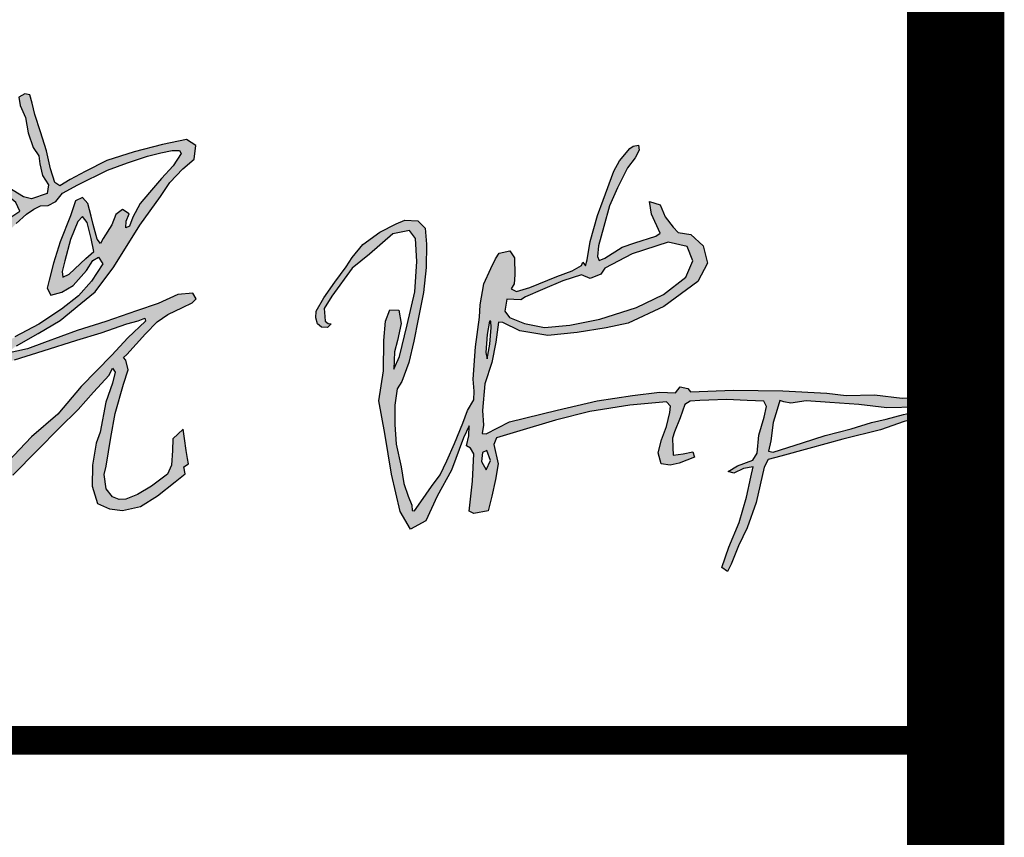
# Model space of a CAD drawing. Extents: x -302077 to 107904, y -9283 to 295706.
# Tile 180 of 256: x 105941 to 106954, y 1217 to 2059. Entities that reach past the tile are written whole.
import ezdxf

# ---------------------------------------------------------------- set-up
doc = ezdxf.new("R2010")
doc.units = 0
doc.header["$LTSCALE"] = 500
doc.header["$MEASUREMENT"] = 0
doc.layers.get('0').update_dxf_attribs({"linetype": 'CONTINUOUS'})
doc.layers.add('PUB_TITLE', color=4, linetype='CONTINUOUS')

# ---------------------------------------------------------------- blocks, each defined once
blk = doc.blocks.new('孟宪瑞')
h = blk.add_hatch(color=3)
h.paths.add_polyline_path([(2326.4, -442.2), (2320.2, -469.1), (2315.8, -505.3), (2317.7, -518.6), (2325.1, -489), (2329.3, -454.7), (2329.1, -442)], flags=16)
h.paths.add_polyline_path([(2392.1, -401.3), (2363.4, -398.6), (2358.8, -423.3), (2367.4, -436.7), (2397.6, -450.3), (2437.4, -459.8), (2489.7, -457.6), (2551.1, -448), (2626.9, -427.9), (2683.3, -404.4), (2730.3, -370.9), (2745.7, -338.7), (2736.1, -308.5), (2697.7, -298.1), (2623.4, -318.4), (2566.2, -344.8), (2557.4, -356.7), (2535.2, -364.4), (2517.9, -356.3), (2479.2, -366.7), (2437.1, -382.4), (2402.2, -395.8)], flags=16)
h.paths.add_polyline_path([(2917.7, -634.2), (2909.6, -631.1), (2903.5, -649.2), (2894.3, -674.8), (2887.6, -711.9), (2882.3, -733.1), (2891.1, -735.5), (2951.7, -719), (2999, -706.7), (3052.7, -695.1), (3094.5, -684.4), (3124.5, -678.9), (3160.6, -671.2), (3197.4, -664.6), (3187.3, -657.4), (3127.3, -655.8), (3070.1, -646.4), (3011.7, -639.5), (2963.4, -633.9), (2932.2, -637.3)], flags=16)
h.paths.add_polyline_path([(2299.4, -708.4), (2296.6, -726.7), (2305.6, -744), (2315, -725.3), (2308.7, -704.7)], flags=16)
h.paths.add_polyline_path([(1991.6, -416.6), (1991.6, -426.7), (1997.9, -431.6), (2003.8, -432.3), (1996.3, -439.6), (1983.9, -438), (1976, -431.1), (1973.3, -418.5), (1974.6, -405.3), (1991.1, -378.5), (2015.2, -348), (2039.6, -317.5), (2053, -299.4), (2076, -274.1), (2111.5, -250.6), (2145.8, -235), (2163.5, -228.6), (2190, -230.9), (2204.4, -246.5), (2205.7, -279.3), (2202.2, -326.7), (2194.6, -377), (2181, -431.4), (2170.6, -475.7), (2158.1, -518.4), (2142.5, -556.4), (2131.9, -570.7), (2125.4, -604), (2124.2, -643.6), (2124.6, -683.6), (2132.5, -730.3), (2136.3, -763.9), (2144, -790.2), (2150.8, -809.1), (2151.2, -819.9), (2155.5, -821), (2169.5, -803.3), (2192.7, -772.8), (2211.1, -750.3), (2226.1, -721.8), (2243.8, -687.9), (2262.5, -647.2), (2273.2, -622), (2286.7, -600.8), (2288.2, -582.8), (2287.6, -558.5), (2295.2, -493), (2306.1, -433.1), (2308.7, -407.5), (2318.4, -365.5), (2334.4, -334.7), (2344.6, -315.5), (2352.2, -304.7), (2374.3, -300.9), (2383.3, -315.5), (2382.3, -349.9), (2379.9, -368.6), (2373.7, -378.2), (2384, -384), (2411.6, -376.9), (2467.5, -357.2), (2499.7, -347.5), (2519.2, -337.1), (2521.8, -330.9), (2527.3, -338.7), (2531.3, -326.2), (2539.1, -289.1), (2556.1, -237.4), (2569.1, -206.2), (2593.6, -148.7), (2606.3, -127.9), (2628.1, -103.9), (2635.5, -99.4), (2646.2, -97.9), (2647.1, -108.4), (2638.3, -123.1), (2621.7, -142.6), (2599.6, -182.9), (2581.7, -218.6), (2567.9, -259.8), (2555.5, -298.8), (2552.5, -320.8), (2555.2, -328.9), (2567.2, -324.7), (2603.4, -304.2), (2629.3, -296.1), (2672.8, -284.9), (2682, -279.1), (2666.5, -239.7), (2663.4, -213.6), (2684.5, -221.4), (2693.5, -246.4), (2708.9, -267.7), (2719.1, -279.5), (2744.7, -284.9), (2768.2, -309), (2775.7, -344.5), (2754, -380.8), (2682.7, -428.5), (2608.3, -458.8), (2563.2, -466.3), (2503.7, -473.5), (2443.6, -476.8), (2387.5, -464.2), (2353.7, -445.7), (2344.4, -444.8), (2337.6, -485.4), (2327.3, -526.4), (2310.8, -569.1), (2303.6, -623.2), (2304.5, -652.8), (2300.7, -669.7), (2309.1, -671), (2357.7, -648.6), (2455.4, -629.6), (2538, -614.4), (2610.5, -606.6), (2665.6, -602.8), (2698.3, -605.1), (2708.3, -593.6), (2723.6, -597.8), (2728.6, -605.1), (2816.8, -605.8), (2916.7, -611.6), (3006.5, -620.1), (3045.6, -626.9), (3103.3, -628), (3159.3, -637.5), (3217, -639.1), (3265.5, -649.3), (3288.3, -656.1), (3283.3, -665.1), (3254.4, -673), (3210.3, -675.3), (3160.9, -685.6), (3111.8, -700.1), (3034.2, -715.7), (2964.2, -731.1), (2906.4, -744), (2880.3, -749.9), (2871.8, -765.3), (2852, -835.9), (2831.4, -887.2), (2811.8, -923), (2795.3, -959.2), (2787.3, -974.1), (2776, -965.4), (2792.1, -924.5), (2815.4, -875.2), (2833.1, -824.8), (2843.5, -784), (2849.2, -763.2), (2829.7, -766.1), (2809.2, -774.5), (2797.7, -770.7), (2817.3, -759.5), (2849.5, -749.7), (2859, -736.1), (2864, -699.6), (2876.2, -663.6), (2881.9, -641.9), (2877, -630.7), (2843.6, -627.6), (2801.7, -623.7), (2765.6, -623.6), (2746.7, -623.6), (2727.6, -623.6), (2715.9, -629.9), (2705.3, -656.4), (2692.5, -684.7), (2687.6, -697.3), (2687.3, -716.7), (2687.9, -731.8), (2707.9, -730.1), (2728.2, -727.2), (2730.5, -738.1), (2699, -748.6), (2680.2, -752.1), (2662.2, -748.4), (2657.3, -725.8), (2665.6, -699.5), (2676.6, -672.9), (2684.6, -645.2), (2686.6, -631.8), (2678.9, -622.7), (2604.3, -626.1), (2521.8, -635.3), (2451.4, -650), (2370.8, -669.4), (2329.3, -680.2), (2323.7, -693.5), (2330.3, -733), (2323.7, -764.8), (2314.4, -798.6), (2305.7, -827.8), (2276, -831.9), (2267.2, -826.8), (2276.5, -765.8), (2281.6, -710.4), (2275.5, -698.7), (2267.8, -693.5), (2273.4, -673.5), (2274.9, -653), (2262.1, -677.1), (2234.9, -741.7), (2203.6, -793), (2178, -842.1), (2146.2, -857.5), (2126.2, -820.6), (2112.4, -744.3), (2102.6, -660.7), (2093.4, -593.6), (2105.6, -533.1), (2109.6, -471.3), (2114.9, -431.8), (2124.6, -409.1), (2142.7, -410.8), (2146.4, -438.2), (2137.1, -472.9), (2130.2, -495.1), (2127.4, -530.3), (2139.9, -505.2), (2158.1, -441.4), (2177.1, -375), (2183.9, -313.8), (2183.4, -266.7), (2172.1, -249.9), (2137.6, -254.9), (2088.7, -294.3), (2051.5, -321.1), (2007.9, -375.9), (1991.2, -400.8)])
h.paths.add_polyline_path([(1262.1, -55.2), (1260.9, -99.9), (1256.6, -152.1), (1265.7, -208.8), (1270.5, -258.6), (1272.4, -281.5), (1289, -255.8), (1317.5, -213.9), (1355.5, -189), (1380.4, -173.6), (1373.7, -155.8), (1335.7, -121.6), (1306.6, -91.9), (1278.1, -67.3)], flags=16)
h.paths.add_polyline_path([(1507.6, -190.4), (1498.1, -200), (1481.2, -236.1), (1467.7, -278.8), (1461.2, -300.3), (1462, -311.9), (1475.5, -306.8), (1510.7, -276.2), (1527.2, -262.7), (1523.1, -236.2), (1516.5, -203.3)], flags=16)
h.paths.add_polyline_path([(1412.2, 61.9), (1401.9, 64.9), (1389.2, 58.6), (1391.6, 41.7), (1401.4, 16.2), (1404.9, -15.2), (1414.2, -45.4), (1424.6, -62.5), (1425.9, -79.4), (1430.1, -103.2), (1441.5, -122.6), (1438, -139.9), (1405.5, -149.7), (1389.7, -144.7), (1352.1, -119.2), (1326.6, -89.5), (1300.1, -60.8), (1279.9, -36.1), (1259.4, -13.8), (1239.5, -11.7), (1234.6, -35), (1235.7, -66.5), (1238.5, -125.9), (1239.1, -201.1), (1245.3, -262.8), (1249.3, -296.9), (1250.7, -311.8), (1252, -326.9), (1261.8, -332.9), (1285.1, -329.6), (1298.2, -296.3), (1311.1, -261.9), (1332.9, -235.9), (1372.3, -198.3), (1394.3, -180.1), (1409.1, -170.7), (1423.4, -165), (1438.9, -165), (1454.9, -157.4), (1469.2, -140.9), (1501.5, -125.7), (1563.1, -98.4), (1604.6, -85.1), (1645.8, -73.5), (1673.1, -68.5), (1696.7, -64.4), (1711.7, -65), (1714.3, -71.6), (1697.3, -95.8), (1672.2, -120.2), (1646.5, -147.9), (1626.7, -169.1), (1609.9, -196.8), (1602.4, -214.8), (1594.8, -217.5), (1596.1, -204), (1602.9, -189.3), (1589.6, -179.8), (1576.1, -189.8), (1566.4, -209.9), (1548.1, -236.9), (1541.8, -247), (1535.7, -237.8), (1528.7, -207.9), (1525.6, -190.7), (1520, -164.6), (1509.7, -151.5), (1494.7, -157.6), (1483.1, -187.7), (1460, -240.1), (1444.3, -282.3), (1433.9, -316.5), (1428.8, -332.9), (1436, -347.8), (1458.6, -342.3), (1482, -329.7), (1510.9, -300.4), (1524.6, -280.9), (1536.8, -274.6), (1544.4, -288.6), (1519.7, -322.7), (1492.1, -351.8), (1456.1, -376.9), (1408.7, -405.5), (1358.8, -429.2), (1313.8, -454), (1271.7, -468), (1242.8, -480.9), (1187.1, -498.6), (1133.7, -516.3), (1081.6, -528.2), (1040.2, -536.8), (997.4, -548.1), (976.8, -559.1), (973.6, -573.5), (994.7, -580.6), (1057.6, -567.1), (1132.7, -545.9), (1222.6, -517.5), (1296.4, -494.2), (1356.1, -475.9), (1414.9, -460), (1484.8, -441.8), (1534.6, -428.7), (1588.1, -413), (1611.5, -407.8), (1624.9, -403.2), (1625.8, -409.3), (1588.5, -441.7), (1554.3, -475.5), (1489.3, -536.1), (1439.1, -590.5), (1383.1, -633.9), (1332.6, -682.8), (1301.7, -712.5), (1261.3, -735.7), (1242.3, -756.9), (1252.7, -770), (1287.3, -755.6), (1341.5, -710.4), (1394.1, -661.7), (1440.4, -619.1), (1480.8, -582.7), (1513.6, -549), (1547.1, -516), (1554.6, -501.7), (1559.6, -510), (1553.3, -532.6), (1538, -570.3), (1523.2, -630.7), (1514.3, -653.2), (1504.8, -697.3), (1502, -739.9), (1510.9, -776.2), (1535.3, -787.9), (1561.1, -792.8), (1598.2, -785.8), (1633.8, -766.2), (1671.4, -739.1), (1692.3, -723.7), (1690.2, -709.4), (1699.9, -704.1), (1698.7, -692.8), (1696.8, -676.2), (1694.3, -652), (1692.3, -632.6), (1670.4, -651.2), (1668.7, -675.1), (1665.7, -704.9), (1656.1, -722.8), (1622.6, -745.5), (1593.3, -761.1), (1569, -770.1), (1555.9, -770.1), (1542.3, -763.7), (1530.3, -747.1), (1527.4, -717.7), (1532, -700.9), (1544.4, -643), (1555.7, -594.7), (1575.2, -535.5), (1586.5, -507), (1582.6, -487), (1577.7, -481.2), (1585.1, -475.7), (1624.6, -434.9), (1649.5, -411.8), (1672.1, -398.2), (1702.4, -385.1), (1722.6, -376.6), (1731.7, -368.8), (1724.8, -357), (1694.2, -357.9), (1653.9, -374.4), (1608.9, -387.3), (1545.1, -406.4), (1485.8, -421.9), (1418.8, -443.2), (1383.2, -454.4), (1339.3, -462.1), (1361.5, -447.2), (1406.4, -424.6), (1452.2, -399.7), (1496.1, -367.6), (1526.1, -344.8), (1567.1, -295.5), (1623.8, -213.5), (1668.6, -157.4), (1688.9, -129.4), (1716.5, -102.9), (1740.2, -84.1), (1744.9, -56.8), (1727.1, -43.4), (1677.3, -51.4), (1619.2, -63.7), (1562.5, -78.6), (1517.8, -99.1), (1486.2, -114.2), (1464.3, -125.9), (1454.6, -118.3), (1447.2, -90.1), (1440.5, -53.4), (1430.6, -14.2), (1420.2, 21.8), (1416.1, 45)])
h.paths.add_polyline_path([(393.4, -451.6), (380, -454.2), (381.2, -467.7), (381.8, -502.7), (382, -524.3), (380, -545.7), (375.4, -557.4), (372, -566.7), (374.9, -571.3), (391.4, -551.2), (409.8, -524.3), (429.2, -494), (444.5, -475.1), (453, -457.1), (468.3, -451.6), (486.3, -463.9), (492.9, -504.3), (496.5, -539.7), (494.2, -568.3), (492, -586.8), (475.3, -611.2), (476.4, -618.4), (519.4, -598.8), (563.7, -580.3), (595.6, -560.3), (640.5, -530.6), (682.4, -489.4), (718.6, -457.9), (747.3, -428), (765.7, -404.4), (771.5, -388.6), (759.6, -380.6), (710.2, -382.2), (655.7, -387.3), (590.8, -401.9), (539.5, -407.3), (476.8, -428.7), (435.8, -436.4)], flags=16)
h.paths.add_polyline_path([(460.5, -486.7), (445.4, -502.4), (432.3, -522.9), (400.5, -568.6), (375.8, -605.7), (365.2, -630.4), (343.2, -639.5), (336.3, -645.1), (354.3, -650.3), (388.4, -647.7), (421.9, -632.8), (450.1, -607.7), (468.7, -587.6), (476.4, -556.6), (477.2, -527.7), (471.2, -503.8)], flags=16)
h.paths.add_polyline_path([(338.6, -471.2), (314.6, -482.5), (291.2, -498.8), (271.1, -520.1), (256.6, -540.8), (248, -556.8), (242.7, -573.9), (244.6, -600.4), (252.8, -614.9), (265.5, -628.8), (295.1, -639.6), (314.4, -644.3), (323.3, -644.2), (329.9, -634), (336.9, -615.3), (349.6, -586.2), (354.1, -553.4), (359.9, -533.1), (363, -504.9), (358.9, -484.9), (350.4, -470.6)], flags=16)
h.paths.add_polyline_path([(233.9, -623.1), (229.7, -629.5), (228, -650.3), (224.9, -661.6), (222, -670.8), (223.9, -682.5), (239.8, -680.5), (267.8, -675.8), (296.6, -672), (315.3, -668.8), (321.9, -665.4), (318.8, -658.4), (301.7, -655.5), (281.9, -650.5), (267.4, -646.1), (254.3, -639.2), (246.8, -631.5), (240.7, -625.3), (239.7, -623.2), (235.8, -617.2), (233.5, -617.3)], flags=16)
h.paths.add_polyline_path([(269, -488.6), (242, -497.3), (223.3, -502.3), (211.2, -507), (208.2, -518.5), (213.3, -524.4), (219.4, -538.3), (223.7, -552), (225.5, -564.4), (231.9, -562.7), (237.7, -546.5), (253.4, -524.1), (263.5, -507.6), (272.2, -497.2), (275.7, -488.2)], flags=16)
h.paths.add_polyline_path([(468, -226.6), (446.4, -226.3), (432.2, -230.8), (416.8, -232.6), (404.2, -238.1), (383.3, -241.6), (377.1, -238.8), (371.7, -242.2), (348.4, -249.5), (315.2, -258.1), (275.4, -269.3), (233.5, -282.5), (213.5, -290.1), (215.4, -298.1), (238.1, -297.2), (277, -290.9), (332.9, -280.1), (371.9, -268.7), (400.4, -260.2), (438.8, -248.1), (459, -241.5), (469.8, -239.7), (477, -233.7), (473.8, -228.1)], flags=16)
h.paths.add_polyline_path([(542.3, -217.2), (524.8, -216.9), (510.3, -219.8), (502.4, -227.3), (503.4, -232.2), (515.9, -228.9), (542, -221)], flags=16)
h.paths.add_polyline_path([(46.2, 13.5), (7.7, 6.9), (0, 0), (3.9, -12.2), (49, -12.2), (87.3, -6.9), (139.3, -2.8), (173.1, -2.8), (213, 0.1), (248.8, 1.9), (275.3, 1.9), (275.3, 12.4), (241.5, 12.4), (206.3, 10.7), (178.8, 10.7), (178.8, 15.7), (220.8, 21.8), (271.1, 27.4), (296.5, 30.7), (334.1, 30.7), (379.9, 27.6), (414.7, 24.7), (442.4, 20), (460, 14.8), (474.1, 10), (482.2, 3), (480.5, -6.7), (461.3, -19.6), (434.2, -34.8), (413.3, -46.5), (389.9, -58.9), (362, -71.9), (333, -83.7), (304.5, -96.4), (272.7, -108.6), (224.7, -127), (200.9, -135), (176.8, -143.7), (155.3, -148.6), (142.9, -153.1), (130.1, -158.1), (128.9, -168.9), (143, -172.8), (196.5, -172.8), (230.4, -175.7), (265.1, -180.8), (296.4, -184.5), (332.2, -187.6), (361.9, -193.3), (398.2, -196.6), (424.6, -204.3), (434.9, -210.2), (429.6, -215.4), (396.8, -222.3), (353.1, -230.7), (289.9, -245.1), (247.4, -260.1), (209.9, -272.4), (177.1, -286.9), (165.7, -293.2), (158.9, -296.8), (127.5, -294.7), (101.9, -286.1), (85, -281.5), (72.5, -281.5), (65.1, -270), (62.9, -255.4), (62.9, -237.4), (57.9, -226), (45.4, -219.6), (39.3, -229), (34.2, -237.6), (28.6, -245.9), (34, -265.2), (44.5, -302.9), (55.9, -338.1), (63.6, -364.8), (72.4, -389.2), (72.4, -424.7), (84.5, -468.3), (103.8, -519.2), (117.3, -559), (137.2, -617), (155.8, -651.7), (163.6, -672.3), (163.6, -690.1), (127.2, -697.9), (106.3, -702.3), (85.5, -705.4), (79.4, -710.7), (79.4, -721.8), (96.5, -724.8), (125.6, -724.8), (152.4, -714.6), (165.3, -711.1), (175.3, -711.1), (181.5, -718.2), (184.2, -734.5), (193.9, -745.9), (206.3, -740.2), (214.8, -728.9), (215.7, -716.3), (225.6, -710.5), (254.4, -706), (312.2, -706), (348.9, -706), (387.9, -708.2), (433.6, -708.2), (471.2, -711.7), (500.8, -714.3), (529.9, -718.3), (563.5, -723.3), (609.7, -725), (655.7, -728.6), (695.4, -732.1), (712, -730.6), (731.6, -719.4), (728.3, -706.2), (708.5, -698.5), (696.9, -698.5), (692.6, -706.4), (685.5, -711.6), (651.3, -706.8), (608.3, -702.2), (563.4, -699.7), (527.2, -696.9), (483.3, -693.6), (447.6, -690.3), (419.8, -694.2), (403.2, -689.9), (388.7, -689.9), (374.6, -688.4), (350.6, -688.4), (320.5, -688.4), (301.3, -688.4), (301.3, -684.2), (333.4, -675.2), (376.7, -668.1), (394.4, -662.3), (402.2, -656.9), (419.1, -655.2), (444.5, -648), (497.9, -628), (531.4, -611.8), (581, -591.8), (609.4, -573.6), (654.9, -541.5), (709.1, -490.3), (748.6, -452.9), (775.3, -423.1), (792.2, -404.2), (802, -393.1), (793.9, -373.3), (777.3, -360.2), (734.2, -360.2), (680.2, -364.9), (618.2, -377.5), (581, -384), (535.8, -392.8), (473.5, -407.1), (422.2, -420.6), (359, -441), (308.1, -458.2), (257, -473.6), (226.6, -482.8), (200.4, -486.7), (185.8, -490.1), (176.3, -487.9), (165.9, -487.9), (154.9, -498.1), (154.9, -510), (169.9, -510), (185.9, -517.2), (196.6, -524.4), (206.5, -538.2), (212.7, -559), (216.8, -579.4), (219.6, -601.6), (220.7, -627.9), (211.5, -666.5), (201.9, -684.6), (188, -688.1), (181.3, -672), (170.5, -641.6), (154.3, -582.7), (138.9, -540.9), (121.3, -500.3), (97.1, -429), (92.7, -394.4), (82.9, -366.7), (76.3, -330.1), (72.1, -301.1), (79, -296.5), (105.5, -305.6), (140.2, -311.4), (189.5, -312.6), (243.7, -312.6), (299, -306.4), (354.1, -293.9), (410.8, -276.1), (455.8, -262.9), (487.2, -254.7), (517.5, -243.8), (549.6, -233.3), (586.5, -226.7), (610.3, -216.7), (606.3, -200.4), (567.1, -195.5), (531.8, -200.1), (488.2, -203.3), (461.6, -200.4), (417, -183.7), (364.6, -175.8), (308.2, -169), (266.9, -164.4), (239.3, -158.6), (204.6, -158.8), (189.4, -159.9), (192.4, -152.3), (254, -134.3), (312, -114.3), (372, -86.5), (425.7, -58.9), (465.6, -41.3), (490.3, -24.5), (503.7, -10), (507.4, 0.5), (505.9, 15.3), (481, 31.9), (440.9, 40.8), (399.3, 46.4), (358.5, 48.9), (299.2, 50.7), (260.9, 44.9), (226.4, 42.7), (164.8, 30.3), (96.3, 22.4), (55.8, 17.4)])
for points in [[(1372.3, -198.3), (1394.3, -180.1), (1409.1, -170.7), (1423.4, -165), (1438.9, -165), (1454.9, -157.4), (1469.2, -140.9), (1501.5, -125.7), (1563.1, -98.4), (1604.6, -85.1), (1645.8, -73.5), (1673.1, -68.5), (1696.7, -64.4), (1711.7, -65), (1714.3, -71.6), (1697.3, -95.8), (1672.2, -120.2), (1646.5, -147.9), (1626.7, -169.1), (1609.9, -196.8), (1602.4, -214.8), (1594.8, -217.5), (1596.1, -204), (1602.9, -189.3), (1589.6, -179.8), (1576.1, -189.8), (1566.4, -209.9), (1548.1, -236.9), (1541.8, -247), (1535.7, -237.8), (1528.7, -207.9), (1525.6, -190.7), (1520, -164.6), (1509.7, -151.5), (1494.7, -157.6), (1483.1, -187.7), (1460, -240.1), (1444.3, -282.3), (1433.9, -316.5), (1428.8, -332.9), (1436, -347.8), (1458.6, -342.3), (1482, -329.7), (1510.9, -300.4), (1524.6, -280.9), (1536.8, -274.6), (1544.4, -288.6), (1519.7, -322.7), (1492.1, -351.8), (1456.1, -376.9), (1408.7, -405.5), (1358.8, -429.2)], [(1356.1, -475.9), (1414.9, -460), (1484.8, -441.8), (1534.6, -428.7), (1588.1, -413), (1611.5, -407.8), (1624.9, -403.2), (1625.8, -409.3), (1588.5, -441.7), (1554.3, -475.5), (1489.3, -536.1), (1439.1, -590.5), (1383.1, -633.9), (1332.6, -682.8)], [(1341.5, -710.4), (1394.1, -661.7), (1440.4, -619.1), (1480.8, -582.7), (1513.6, -549), (1547.1, -516), (1554.6, -501.7), (1559.6, -510), (1553.3, -532.6), (1538, -570.3), (1523.2, -630.7), (1514.3, -653.2), (1504.8, -697.3), (1502, -739.9), (1510.9, -776.2), (1535.3, -787.9), (1561.1, -792.8), (1598.2, -785.8), (1633.8, -766.2), (1671.4, -739.1), (1692.3, -723.7), (1690.2, -709.4), (1699.9, -704.1), (1698.7, -692.8), (1696.8, -676.2), (1694.3, -652), (1692.3, -632.6), (1670.4, -651.2), (1668.7, -675.1), (1665.7, -704.9), (1656.1, -722.8), (1622.6, -745.5), (1593.3, -761.1), (1569, -770.1), (1555.9, -770.1), (1542.3, -763.7), (1530.3, -747.1), (1527.4, -717.7), (1532, -700.9), (1544.4, -643), (1555.7, -594.7), (1575.2, -535.5), (1586.5, -507), (1582.6, -487), (1577.7, -481.2), (1585.1, -475.7), (1624.6, -434.9), (1649.5, -411.8), (1672.1, -398.2), (1702.4, -385.1), (1722.6, -376.6), (1731.7, -368.8), (1724.8, -357), (1694.2, -357.9), (1653.9, -374.4), (1608.9, -387.3), (1545.1, -406.4), (1485.8, -421.9), (1418.8, -443.2), (1383.2, -454.4), (1339.3, -462.1)], [(1361.5, -447.2), (1406.4, -424.6), (1452.2, -399.7), (1496.1, -367.6), (1526.1, -344.8), (1567.1, -295.5), (1623.8, -213.5), (1668.6, -157.4), (1688.9, -129.4), (1716.5, -102.9), (1740.2, -84.1), (1744.9, -56.8), (1727.1, -43.4), (1677.3, -51.4), (1619.2, -63.7), (1562.5, -78.6), (1517.8, -99.1), (1486.2, -114.2), (1464.3, -125.9), (1454.6, -118.3), (1447.2, -90.1), (1440.5, -53.4), (1430.6, -14.2), (1420.2, 21.8), (1416.1, 45), (1412.2, 61.9), (1401.9, 64.9), (1389.2, 58.6), (1391.6, 41.7), (1401.4, 16.2), (1404.9, -15.2), (1414.2, -45.4), (1424.6, -62.5), (1425.9, -79.4), (1430.1, -103.2), (1441.5, -122.6), (1438, -139.9), (1405.5, -149.7), (1389.7, -144.7), (1352.1, -119.2)]]:
    blk.add_lwpolyline(points)
for points in [[(1262.1, -55.2), (1260.9, -99.9), (1256.6, -152.1), (1265.7, -208.8), (1270.5, -258.6), (1272.4, -281.5), (1289, -255.8), (1317.5, -213.9), (1355.5, -189), (1380.4, -173.6), (1373.7, -155.8), (1335.7, -121.6), (1306.6, -91.9), (1278.1, -67.3)], [(1991.6, -416.6), (1991.6, -426.7), (1997.9, -431.6), (2003.8, -432.3), (1996.3, -439.6), (1983.9, -438), (1976, -431.1), (1973.3, -418.5), (1974.6, -405.3), (1991.1, -378.5), (2015.2, -348), (2039.6, -317.5), (2053, -299.4), (2076, -274.1), (2111.5, -250.6), (2145.8, -235), (2163.5, -228.6), (2190, -230.9), (2204.4, -246.5), (2205.7, -279.3), (2202.2, -326.7), (2194.6, -377), (2181, -431.4), (2170.6, -475.7), (2158.1, -518.4), (2142.5, -556.4), (2131.9, -570.7), (2125.4, -604), (2124.2, -643.6), (2124.6, -683.6), (2132.5, -730.3), (2136.3, -763.9), (2144, -790.2), (2150.8, -809.1), (2151.2, -819.9), (2155.5, -821), (2169.5, -803.3), (2192.7, -772.8), (2211.1, -750.3), (2226.1, -721.8), (2243.8, -687.9), (2262.5, -647.2), (2273.2, -622), (2286.7, -600.8), (2288.2, -582.8), (2287.6, -558.5), (2295.2, -493), (2306.1, -433.1), (2308.7, -407.5), (2318.4, -365.5), (2334.4, -334.7), (2344.6, -315.5), (2352.2, -304.7), (2374.3, -300.9), (2383.3, -315.5), (2382.3, -349.9), (2379.9, -368.6), (2373.7, -378.2), (2384, -384), (2411.6, -376.9), (2467.5, -357.2), (2499.7, -347.5), (2519.2, -337.1), (2521.8, -330.9), (2527.3, -338.7), (2531.3, -326.2), (2539.1, -289.1), (2556.1, -237.4), (2569.1, -206.2), (2593.6, -148.7), (2606.3, -127.9), (2628.1, -103.9), (2635.5, -99.4), (2646.2, -97.9), (2647.1, -108.4), (2638.3, -123.1), (2621.7, -142.6), (2599.6, -182.9), (2581.7, -218.6), (2567.9, -259.8), (2555.5, -298.8), (2552.5, -320.8), (2555.2, -328.9), (2567.2, -324.7), (2603.4, -304.2), (2629.3, -296.1), (2672.8, -284.9), (2682, -279.1), (2666.5, -239.7), (2663.4, -213.6), (2684.5, -221.4), (2693.5, -246.4), (2708.9, -267.7), (2719.1, -279.5), (2744.7, -284.9), (2768.2, -309), (2775.7, -344.5), (2754, -380.8), (2682.7, -428.5), (2608.3, -458.8), (2563.2, -466.3), (2503.7, -473.5), (2443.6, -476.8), (2387.5, -464.2), (2353.7, -445.7), (2344.4, -444.8), (2337.6, -485.4), (2327.3, -526.4), (2310.8, -569.1), (2303.6, -623.2), (2304.5, -652.8), (2300.7, -669.7), (2309.1, -671), (2357.7, -648.6), (2455.4, -629.6), (2538, -614.4), (2610.5, -606.6), (2665.6, -602.8), (2698.3, -605.1), (2708.3, -593.6), (2723.6, -597.8), (2728.6, -605.1), (2816.8, -605.8), (2916.7, -611.6), (3006.5, -620.1), (3045.6, -626.9), (3103.3, -628), (3159.3, -637.5), (3217, -639.1), (3265.5, -649.3), (3288.3, -656.1), (3283.3, -665.1), (3254.4, -673), (3210.3, -675.3), (3160.9, -685.6), (3111.8, -700.1), (3034.2, -715.7), (2964.2, -731.1), (2906.4, -744), (2880.3, -749.9), (2871.8, -765.3), (2852, -835.9), (2831.4, -887.2), (2811.8, -923), (2795.3, -959.2), (2787.3, -974.1), (2776, -965.4), (2792.1, -924.5), (2815.4, -875.2), (2833.1, -824.8), (2843.5, -784), (2849.2, -763.2), (2829.7, -766.1), (2809.2, -774.5), (2797.7, -770.7), (2817.3, -759.5), (2849.5, -749.7), (2859, -736.1), (2864, -699.6), (2876.2, -663.6), (2881.9, -641.9), (2877, -630.7), (2843.6, -627.6), (2801.7, -623.7), (2765.6, -623.6), (2746.7, -623.6), (2727.6, -623.6), (2715.9, -629.9), (2705.3, -656.4), (2692.5, -684.7), (2687.6, -697.3), (2687.3, -716.7), (2687.9, -731.8), (2707.9, -730.1), (2728.2, -727.2), (2730.5, -738.1), (2699, -748.6), (2680.2, -752.1), (2662.2, -748.4), (2657.3, -725.8), (2665.6, -699.5), (2676.6, -672.9), (2684.6, -645.2), (2686.6, -631.8), (2678.9, -622.7), (2604.3, -626.1), (2521.8, -635.3), (2451.4, -650), (2370.8, -669.4), (2329.3, -680.2), (2323.7, -693.5), (2330.3, -733), (2323.7, -764.8), (2314.4, -798.6), (2305.7, -827.8), (2276, -831.9), (2267.2, -826.8), (2276.5, -765.8), (2281.6, -710.4), (2275.5, -698.7), (2267.8, -693.5), (2273.4, -673.5), (2274.9, -653), (2262.1, -677.1), (2234.9, -741.7), (2203.6, -793), (2178, -842.1), (2146.2, -857.5), (2126.2, -820.6), (2112.4, -744.3), (2102.6, -660.7), (2093.4, -593.6), (2105.6, -533.1), (2109.6, -471.3), (2114.9, -431.8), (2124.6, -409.1), (2142.7, -410.8), (2146.4, -438.2), (2137.1, -472.9), (2130.2, -495.1), (2127.4, -530.3), (2139.9, -505.2), (2158.1, -441.4), (2177.1, -375), (2183.9, -313.8), (2183.4, -266.7), (2172.1, -249.9), (2137.6, -254.9), (2088.7, -294.3), (2051.5, -321.1), (2007.9, -375.9), (1991.2, -400.8)], [(1507.6, -190.4), (1498.1, -200), (1481.2, -236.1), (1467.7, -278.8), (1461.2, -300.3), (1462, -311.9), (1475.5, -306.8), (1510.7, -276.2), (1527.2, -262.7), (1523.1, -236.2), (1516.5, -203.3)], [(2392.1, -401.3), (2363.4, -398.6), (2358.8, -423.3), (2367.4, -436.7), (2397.6, -450.3), (2437.4, -459.8), (2489.7, -457.6), (2551.1, -448), (2626.9, -427.9), (2683.3, -404.4), (2730.3, -370.9), (2745.7, -338.7), (2736.1, -308.5), (2697.7, -298.1), (2623.4, -318.4), (2566.2, -344.8), (2557.4, -356.7), (2535.2, -364.4), (2517.9, -356.3), (2479.2, -366.7), (2437.1, -382.4), (2402.2, -395.8)], [(2326.4, -442.2), (2320.2, -469.1), (2315.8, -505.3), (2317.7, -518.6), (2325.1, -489), (2329.3, -454.7), (2329.1, -442)], [(2917.7, -634.2), (2909.6, -631.1), (2903.5, -649.2), (2894.3, -674.8), (2887.6, -711.9), (2882.3, -733.1), (2891.1, -735.5), (2951.7, -719), (2999, -706.7), (3052.7, -695.1), (3094.5, -684.4), (3124.5, -678.9), (3160.6, -671.2), (3197.4, -664.6), (3187.3, -657.4), (3127.3, -655.8), (3070.1, -646.4), (3011.7, -639.5), (2963.4, -633.9), (2932.2, -637.3)], [(2299.4, -708.4), (2296.6, -726.7), (2305.6, -744), (2315, -725.3), (2308.7, -704.7)]]:
    blk.add_lwpolyline(points, close=True)
blk = doc.blocks.new('wrtgtg')
at = {"color": 4}
blk.add_line((7804.3, -4841.2), (7804.3, 52558.8), dxfattribs=at)
at = {"layer": 'PUB_TITLE'}
for p, q in [((7804.3, -4841.2), (7804.3, 52558.8)), ((2204.3, 4758.8), (7804.3, 4758.8)), ((2204.3, 4758.8), (7804.3, 4758.8))]:
    blk.add_line(p, q, dxfattribs=at)
at = {"layer": 'PUB_TITLE', "const_width": 100}
blk.add_lwpolyline([(-72795.7, -4841.2), (7804.3, -4841.2), (7804.3, 52558.8), (-72795.7, 52558.8)], close=True, dxfattribs=at)
at = {"layer": 'PUB_TITLE', "const_width": 29.7}
blk.add_lwpolyline([(2204.3, 4758.8), (7804.3, 4758.8)], dxfattribs=at)
at = {"xscale": 0.5050378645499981, "yscale": 0.5050378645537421, "zscale": 0.5050378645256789, "rotation": 2.662162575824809}
blk.add_blockref('孟宪瑞', (6140.5, 5358.5), dxfattribs=at)

msp = doc.modelspace()

# ---------------------------------------------------------------- block references
msp.add_blockref('wrtgtg', (99100.057, -3441.74))

doc.saveas('drawing.dxf')
